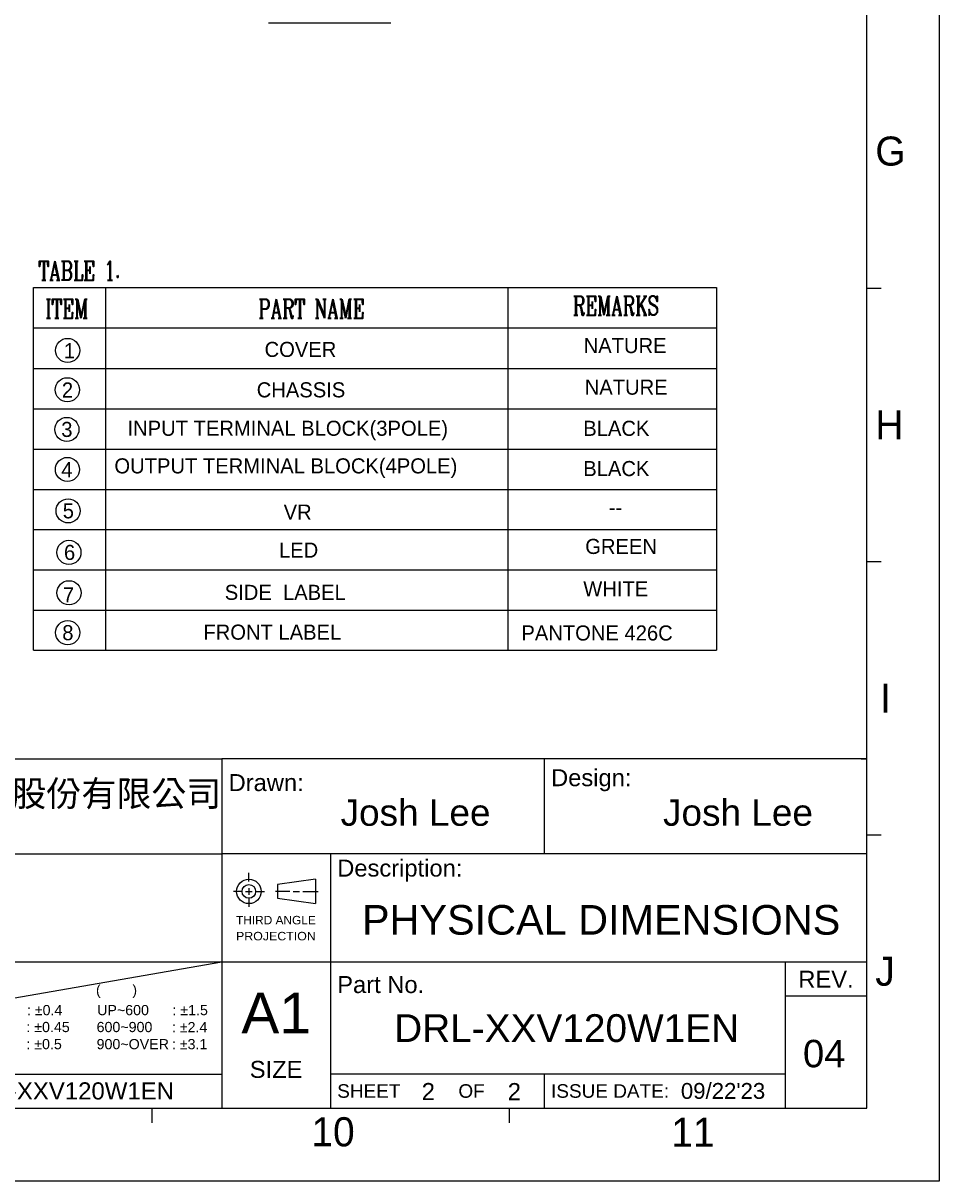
# Model space of a CAD drawing. Header units: millimetres. Extents: x 745 to 1756, y 7 to 641.
# Tile 13 of 29: x 1397 to 1586, y 7 to 246. Entities that reach past the tile are written whole.
import ezdxf

# ---------------------------------------------------------------- set-up
doc = ezdxf.new("R2010")
doc.units = ezdxf.units.MM
doc.header["$MEASUREMENT"] = 0
doc.layers.get('0').update_dxf_attribs({"lineweight": 0})
doc.layers.add('DIM', color=7, linetype='Continuous', lineweight=0)
doc.layers.add('PAPER', color=7, linetype='Continuous', lineweight=0)

msp = doc.modelspace()

# ---------------------------------------------------------------- linework, layer by layer
at = {"color": 7, "lineweight": 25}
msp.add_line((1472.43, 245.98), (1447.19, 245.98), dxfattribs=at)
at = {"layer": 'DIM', "color": 2, "lineweight": 25}
for p, q in [((1398.73, 116.6), (1398.73, 191.44)), ((1398.73, 191.44), (1539.59, 191.44)), ((1413.6, 191.44), (1413.6, 116.6)), ((1496.59, 191.44), (1496.59, 116.6)), ((1539.59, 191.44), (1539.59, 116.6)), ((1398.73, 183.09), (1539.59, 183.09)), ((1413.6, 183.14), (1413.6, 116.6)), ((1496.59, 183.14), (1496.59, 116.6)), ((1539.59, 183.14), (1539.59, 116.6)), ((1398.73, 116.6), (1398.73, 174.84)), ((1398.73, 174.75), (1539.59, 174.75)), ((1398.73, 166.4), (1539.59, 166.4)), ((1398.73, 158.1), (1539.59, 158.1)), ((1398.73, 149.8), (1539.59, 149.8)), ((1398.73, 141.5), (1539.59, 141.5)), ((1398.73, 133.2), (1539.59, 133.2)), ((1398.73, 124.9), (1539.59, 124.9)), ((1398.73, 116.6), (1539.59, 116.6)), ((1420.29, 116.6), (1521.59, 116.6))]:
    msp.add_line(p, q, dxfattribs=at)
at = {"layer": 'DIM', "color": 7, "lineweight": 25}
msp.add_line((1437.59, 52.23), (1304.59, 29.13), dxfattribs=at)
at = {"layer": 'DIM', "color": 2, "lineweight": 25}
for centre in [(1405.79, 178.46), (1405.73, 170.34), (1405.63, 162.16), (1405.75, 153.9), (1405.89, 145.36), (1406.06, 136.79), (1406.08, 128.46), (1405.81, 120.23)]:
    msp.add_circle(centre, 2.49, dxfattribs=at)
at = {"layer": 'PAPER', "color": 3, "lineweight": 25}
for p, q in [((1585.59, 7.13), (1585.59, 601.13)), ((1570.59, 22.13), (1570.59, 586.13)), ((1570.59, 191.33), (1573.59, 191.33)), ((1570.59, 134.93), (1573.59, 134.93)), ((1304.59, 94.23), (1437.59, 94.23)), ((1570.59, 94.23), (1437.59, 94.23)), ((1437.59, 94.23), (1437.59, 22.13)), ((1504.09, 94.23), (1504.09, 74.63)), ((1569.47, 94.23), (1570.59, 94.23)), ((1570.59, 78.53), (1573.59, 78.53)), ((1304.59, 74.63), (1437.59, 74.63)), ((1570.59, 74.63), (1437.59, 74.63)), ((1459.99, 74.63), (1459.99, 22.13)), ((1437.59, 52.23), (1304.59, 52.23)), ((1570.59, 52.23), (1437.59, 52.23)), ((1553.79, 52.23), (1553.79, 22.13)), ((1570.59, 45.23), (1553.79, 45.23)), ((1304.59, 29.13), (1437.59, 29.13)), ((1553.79, 29.13), (1459.99, 29.13)), ((1504.09, 29.13), (1504.09, 22.13)), ((759.59, 22.13), (1570.59, 22.13)), ((1423.13, 22.13), (1423.13, 19.13)), ((1496.86, 22.13), (1496.86, 19.13)), ((744.59, 7.13), (1585.59, 7.13))]:
    msp.add_line(p, q, dxfattribs=at)
at = {"layer": 'PAPER', "color": 2, "lineweight": 25}
for p, q in [((1443.17, 68.86), (1443.17, 70.71)), ((1456.89, 69.36), (1449.05, 68.24)), ((1456.89, 69.36), (1456.89, 64.32)), ((1443.17, 67.51), (1443.17, 66.16)), ((1449.05, 68.24), (1449.05, 65.44)), ((1441.83, 66.84), (1439.98, 66.84)), ((1442.5, 66.84), (1443.84, 66.84)), ((1443.17, 65.49), (1443.17, 63.64)), ((1444.51, 66.84), (1446.36, 66.84)), ((1451.62, 66.84), (1448.64, 66.84)), ((1449.05, 65.44), (1456.89, 64.32)), ((1452.29, 66.84), (1453.63, 66.84)), ((1454.3, 66.84), (1457.43, 66.84))]:
    msp.add_line(p, q, dxfattribs=at)
for radius in [2.52, 1.4]:
    msp.add_circle((1443.17, 66.84), radius, dxfattribs=at)

# ---------------------------------------------------------------- texts
at = {"char_height": 0.2, "attachment_point": 7}
for s, insert in [('\\C7;\\FArial|b0|i0|c1;\\H5.454098;\\W1.000000;Josh Lee', (1462.08, 80.31)), ('\\C7;\\FArial|b0|i0|c1;\\H5.454098;\\W1.000000;Josh Lee', (1528.58, 80.31)), ('\\C7;\\FArial|b0|i0|c1;\\H6.110330;\\W1.000000;PHYSICAL DIMENSIONS', (1466.49, 57.84)), ('\\C7;\\FArial|b0|i0|c1;\\H5.728434;\\W1.000000;DRL-XXV120W1EN', (1473.13, 35.7)), ('\\C7;\\FArial|b0|i0|c1;\\H5.657712;\\W1.000000;04', (1557.43, 30.48)), ('\\C7;\\FArial|b0|i0|c1;\\H3.536070;\\W1.000000;DRL-XXV120W1EN', (1383.8, 23.87)), ('\\C7;\\FArial|b0|i0|c1;\\H3.536070;\\W1.000000;2', (1478.8, 23.78)), ('\\C7;\\FArial|b0|i0|c1;\\H3.536070;\\W1.000000;2', (1496.54, 23.77)), ("\\C7;\\FArial|b0|i0|c1;\\H3.272458;\\W1.000000;09/22'23", (1532.26, 24))]:
    msp.add_mtext(s, dxfattribs=dict(at, insert=insert))
at = {"layer": 'DIM', "char_height": 0.2, "attachment_point": 7}
for s, insert in [('\\C2;\\FRomanC|b0|i0|c1;\\H3.888000;\\W0.700000;TABLE 1.', (1399.78, 192.97)), ('\\C2;\\FRomanC|b0|i0|c1;\\H3.888000;\\W0.700000;PART NAME', (1445.1, 185.14)), ('\\C2;\\FRomanC|b0|i0|c1;\\H3.888000;\\W0.700000;ITEM', (1401.18, 185.14)), ('\\C2;\\FRomanC|b0|i0|c1;\\H3.888000;\\W0.700000;REMARKS', (1509.97, 185.76)), ('\\C2;\\FMyriadPro-Regular|b0|i0|c1;\\H3.110400;\\W1.000000;1', (1405.01, 176.86)), ('\\C2;\\FMyriadPro-Regular|b0|i0|c1;\\H3.110400;\\W1.000000;COVER', (1446.41, 177.07)), ('\\C2;\\FMyriadPro-Regular|b0|i0|c1;\\H3.110400;\\W1.000000;NATURE', (1512.21, 177.86)), ('\\C2;\\FMyriadPro-Regular|b0|i0|c1;\\H3.110400;\\W1.000000;INPUT TERMINAL BLOCK(3POLE)', (1418.14, 159.91)), ('\\C2;\\FMyriadPro-Regular|b0|i0|c1;\\H3.110400;\\W1.000000;NATURE', (1512.43, 169.28)), ('\\C2;\\FMyriadPro-Regular|b0|i0|c1;\\H3.110400;\\W1.000000;2', (1404.61, 168.74)), ('\\C2;\\FMyriadPro-Regular|b0|i0|c1;\\H3.110400;\\W1.000000;CHASSIS', (1444.79, 168.73)), ('\\C2;\\FMyriadPro-Regular|b0|i0|c1;\\H3.110400;\\W1.000000;OUTPUT TERMINAL BLOCK(4POLE)', (1415.44, 152.15)), ('\\C2;\\FMyriadPro-Regular|b0|i0|c1;\\H3.110400;\\W1.000000;3', (1404.48, 160.56)), ('\\C2;\\FMyriadPro-Regular|b0|i0|c1;\\H3.110400;\\W1.000000;BLACK', (1512.13, 160.79)), ('\\C2;\\FMyriadPro-Regular|b0|i0|c1;\\H3.110400;\\W1.000000;4', (1404.48, 152.3)), ('\\C2;\\FMyriadPro-Regular|b0|i0|c1;\\H3.110400;\\W1.000000;BLACK', (1512.13, 152.49)), ('\\C2;\\FMyriadPro-Regular|b0|i0|c1;\\H3.110400;\\W1.000000;5', (1404.79, 143.77)), ('\\C2;\\FMyriadPro-Regular|b0|i0|c1;\\H3.110400;\\W1.000000;VR', (1450.34, 143.56)), ('\\C2;\\FMyriadPro-Regular|b0|i0|c1;\\H3.110400;\\W1.000000;--', (1517.41, 144.53)), ('\\C2;\\FMyriadPro-Regular|b0|i0|c1;\\H3.110400;\\W1.000000;LED', (1449.38, 135.71)), ('\\C2;\\FMyriadPro-Regular|b0|i0|c1;\\H3.110400;\\W1.000000;GREEN', (1512.54, 136.42)), ('\\C2;\\FMyriadPro-Regular|b0|i0|c1;\\H3.110400;\\W1.000000;6', (1405.04, 135.19)), ('\\C2;\\FMyriadPro-Regular|b0|i0|c1;\\H3.110400;\\W1.000000;SIDE  LABEL', (1438.19, 126.95)), ('\\C2;\\FMyriadPro-Regular|b0|i0|c1;\\H3.110400;\\W1.000000;7', (1404.82, 126.49)), ('\\C2;\\FMyriadPro-Regular|b0|i0|c1;\\H3.110400;\\W1.000000;WHITE', (1512.13, 127.74)), ('\\C2;\\FMyriadPro-Regular|b0|i0|c1;\\H3.110400;\\W1.000000;FRONT LABEL', (1433.79, 118.74)), ('\\C2;\\FMyriadPro-Regular|b0|i0|c1;\\H3.110400;\\W1.000000;PANTONE 426C', (1499.37, 118.57)), ('\\C2;\\FMyriadPro-Regular|b0|i0|c1;\\H3.110400;\\W1.000000;8', (1404.69, 118.63))]:
    msp.add_mtext(s, dxfattribs=dict(at, insert=insert))
at = {"layer": 'PAPER', "char_height": 0.2, "attachment_point": 7}
for s, insert in [('\\C1;\\FMyriadPro-Regular|b0|i0|c1;\\H6.000000;\\W1.000000;G', (1572.36, 216.5)), ('\\C1;\\FMyriadPro-Regular|b0|i0|c1;\\H6.000000;\\W1.000000;H', (1572.36, 160.1)), ('\\C1;\\FMyriadPro-Regular|b0|i0|c1;\\H6.000000;\\W1.000000;I', (1573.36, 103.7)), ('\\C2;\\FArial|b0|i0|c1;\\H3.500000;\\W1.000000;Drawn:', (1438.99, 87.5)), ('\\C2;\\FArial|b0|i0|c1;\\H3.500000;\\W1.000000;Design:', (1505.49, 87.5)), ('\\C2;\\FMicrosoft JhengHei|b0|i0|c136;\\H5.292000;\\W1.000000;\\M+2A578\\M+2B946\\M+2B971\\M+2A46C\\M+2A475\\M+2B77E\\M+2AAD1\\M+2A5F7\\M+2A6B3\\M+2ADAD\\M+2A4BD\\M+2A571', (1350.87, 83.77)), ('\\C2;\\FArial|b0|i0|c1;\\H3.500000;\\W1.000000;Description:', (1461.39, 68.85)), ('\\C2;\\FArial|b0|i0|c1;\\H1.750000;\\W1.000794;THIRD ANGLE', (1440.52, 60.02)), ('\\C2;\\FArial|b0|i0|c1;\\H1.750000;\\W1.044018;PROJECTION', (1440.52, 56.72)), ('\\C2;\\FArial|b0|i0|c1;\\H3.500000;\\W1.000000;Part No.', (1461.39, 45.83)), ('\\C1;\\FMyriadPro-Regular|b0|i0|c1;\\H6.000000;\\W1.000000;J', (1572.36, 47.3)), ('\\C2;\\FArial|b0|i0|c1;\\H2.100000;\\W1.000000;(        )', (1411.64, 44.86)), ('\\C2;\\FArial|b0|i0|c1;\\H3.500000;\\W1.000000;REV.', (1556.48, 46.98)), ('\\C2;\\FArial|b0|i0|c1;\\H2.100000;\\W1.000000;: ±0.4', (1397.39, 41.28)), ('\\C2;\\FArial|b0|i0|c1;\\H2.100000;\\W1.000000;: ±1.5', (1427.4, 41.28)), ('\\C2;\\FArial|b0|i0|c1;\\H8.400000;\\W1.000000;A1', (1441.62, 37.56)), ('\\C2;\\FArial|b0|i0|c1;\\H2.100000;\\W1.000000;UP~600', (1411.88, 41.28)), ('\\C2;\\FArial|b0|i0|c1;\\H2.100000;\\W1.000000;: ±0.45', (1397.28, 37.79)), ('\\C2;\\FArial|b0|i0|c1;\\H2.100000;\\W1.000000;: ±2.4', (1427.29, 37.79)), ('\\C2;\\FArial|b0|i0|c1;\\H2.100000;\\W1.000000;: ±0.5', (1397.28, 34.26)), ('\\C2;\\FArial|b0|i0|c1;\\H2.100000;\\W1.000000;600~900', (1411.77, 37.79)), ('\\C2;\\FArial|b0|i0|c1;\\H2.100000;\\W1.000000;: ±3.1', (1427.29, 34.26)), ('\\C2;\\FArial|b0|i0|c1;\\H2.100000;\\W1.000000;900~OVER', (1411.77, 34.26)), ('\\C2;\\FArial|b0|i0|c1;\\H3.500000;\\W1.000000;SIZE', (1443.35, 28.33)), ('\\C2;\\FArial|b0|i0|c1;\\H2.800000;\\W1.000000;SHEET           OF', (1461.39, 24.23)), ('\\C2;\\FArial|b0|i0|c1;\\H2.800000;\\W1.000000;ISSUE DATE:', (1505.49, 24.23)), ('\\C1;\\FMyriadPro-Regular|b0|i0|c1;\\H6.000000;\\W1.000000;10', (1456.07, 14.17)), ('\\C1;\\FMyriadPro-Regular|b0|i0|c1;\\H6.000000;\\W1.000000;11', (1530.3, 14.17))]:
    msp.add_mtext(s, dxfattribs=dict(at, insert=insert))

doc.saveas('drawing.dxf')
